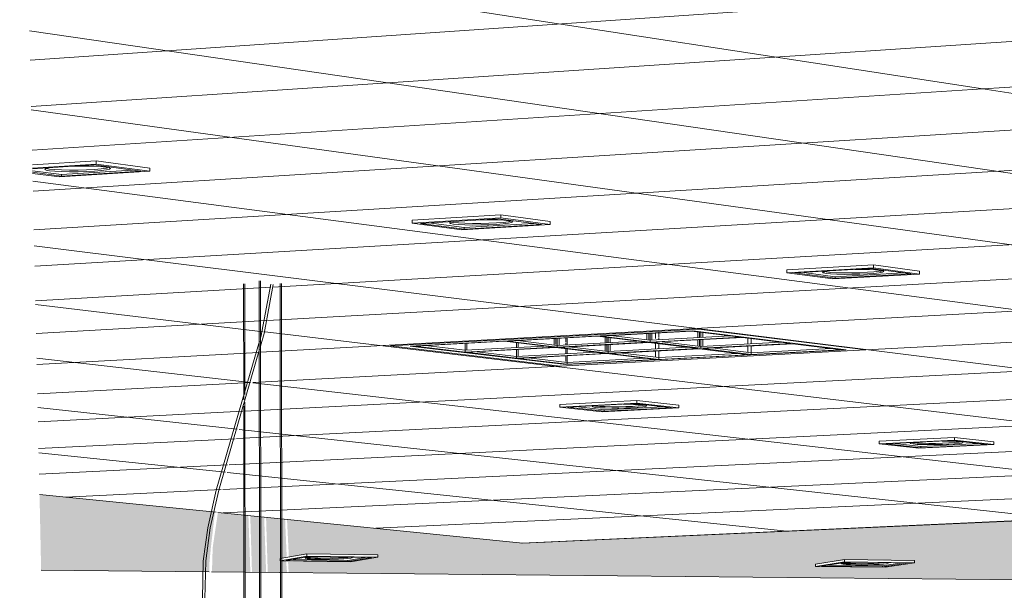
# Model space of a CAD drawing. Header units: metres. Extents: x -32 to 90, y -28 to 32.
# Tile 108 of 148: x 90.07331 to 90.07523, y 1.77911 to 1.78022. Entities that reach past the tile are written whole.
import ezdxf

# ---------------------------------------------------------------- set-up
doc = ezdxf.new("R2010")
doc.units = ezdxf.units.M
for name, color, linetype, lineweight in [('A-CLNG', 13, 'Continuous', 18), ('A-CLNG-PATT', 13, 'Continuous', 35), ('E-LITE-EQPM', 33, 'Continuous', 18)]:
    doc.layers.add(name, color=color, linetype=linetype, lineweight=lineweight)

# ---------------------------------------------------------------- blocks, each defined once
blk = doc.blocks.new('FP_67-3-RESTAURANTE- ÁREA DE REFEIÇÃO AMPLIADA')
at = {"layer": 'A-CLNG-PATT', "lineweight": 18}
for p, q in [((3.3229944, 1.7800884), (3.3211335, 1.7803746)), ((3.3211385, 1.7801444), (3.3229616, 1.7802695)), ((3.3240096, 1.7797845), (3.3211372, 1.7802019)), ((3.3211404, 1.780054), (3.3233728, 1.7802023)), ((3.3211422, 1.779969), (3.3229944, 1.7800884)), ((3.3211439, 1.7798891), (3.3239995, 1.7800677)), ((3.3240144, 1.7796515), (3.3211405, 1.7800473)), ((3.3211455, 1.7798137), (3.3240024, 1.7799873)), ((3.321147, 1.7797425), (3.3240051, 1.7799113)), ((3.3240186, 1.7795319), (3.3211435, 1.7799081)), ((3.3216109, 1.7797018), (3.3240077, 1.7798395)), ((3.3240225, 1.7794236), (3.3211462, 1.7797822)), ((3.3216005, 1.7796366), (3.3240101, 1.7797714)), ((3.3211485, 1.7796752), (3.3216074, 1.7797016)), ((3.3215872, 1.7795747), (3.3240124, 1.7797069)), ((3.3215923, 1.7796148), (3.3211486, 1.7796676)), ((3.3227668, 1.7795792), (3.3240146, 1.7796455)), ((3.3211498, 1.7796114), (3.3215972, 1.7796365)), ((3.3231442, 1.7794301), (3.3215961, 1.7796144)), ((3.3215563, 1.7794597), (3.3240167, 1.7795872)), ((3.3211511, 1.7795509), (3.3215831, 1.7795745)), ((3.3215679, 1.7795155), (3.3211509, 1.779563)), ((3.3215721, 1.7795158), (3.3221711, 1.7795476)), ((3.3211523, 1.7794935), (3.3215679, 1.7795155)), ((3.3231229, 1.7793384), (3.3215719, 1.7795151)), ((3.3215404, 1.7794062), (3.3231537, 1.7794879)), ((3.3215416, 1.7794247), (3.3211529, 1.7794671)), ((3.3211535, 1.7794388), (3.3215526, 1.7794595)), ((3.3215263, 1.7793554), (3.3231443, 1.7794354)), ((3.3231016, 1.7792544), (3.3215458, 1.7794242)), ((3.3211546, 1.7793867), (3.3215374, 1.7794061)), ((3.3215188, 1.7793407), (3.3211548, 1.7793788)), ((3.3215135, 1.7793069), (3.3231347, 1.7793852)), ((3.3211557, 1.7793371), (3.3215227, 1.7793552)), ((3.3215143, 1.7792613), (3.3231226, 1.7793372)), ((3.322613, 1.779226), (3.3215223, 1.7793403)), ((3.3212079, 1.7792922), (3.3215102, 1.7793068)), ((3.3218117, 1.7792313), (3.3231119, 1.7792914))]:
    blk.add_line(p, q, dxfattribs=at)

msp = doc.modelspace()

# ---------------------------------------------------------------- hatches: boundary and pattern name
at = {"layer": 'A-CLNG-PATT'}
h = msp.add_hatch(color=256, dxfattribs=at)
h.paths.add_polyline_path([(90.0762221, 1.7791209), (90.0762152, 1.7792668), (90.076169, 1.7792688), (90.0761683, 1.7792696), (90.076177, 1.7792713), (90.0762167, 1.7792737), (90.0762161, 1.7792897), (90.0760226, 1.7792809), (90.0760282, 1.7791588), (90.0760849, 1.779156), (90.076085, 1.7791536), (90.0760274, 1.7791448), (90.0760294, 1.7791229), (90.0762141, 1.779121)], flags=0)
h.paths.add_polyline_path([(90.076026, 1.7791229), (90.0760232, 1.7791448), (90.0759953, 1.7791448), (90.0759973, 1.7791232), (90.0760259, 1.7791229)], flags=0)
h.paths.add_polyline_path([(90.0759939, 1.7791232), (90.0759916, 1.7791453), (90.0759636, 1.7791448), (90.0759657, 1.7791235), (90.0759938, 1.7791232)], flags=0)
h.paths.add_polyline_path([(90.0759622, 1.7791235), (90.07596, 1.7791457), (90.0759439, 1.7791448), (90.0759407, 1.7791237), (90.0759621, 1.7791235)], flags=0)
h.paths.add_polyline_path([(90.075936, 1.7791238), (90.0759399, 1.779146), (90.0758894, 1.7791471), (90.0758893, 1.7791511), (90.0759445, 1.7791599), (90.0759587, 1.7792257), (90.0759556, 1.7792779), (90.0753749, 1.7792516), (90.0753799, 1.7791294), (90.0759332, 1.7791238)], flags=0)
h.paths.add_polyline_path([(90.0753766, 1.7791294), (90.0753714, 1.7792515), (90.0753404, 1.7792501), (90.0753453, 1.7791297), (90.0753765, 1.7791294)], flags=0)
h.paths.add_polyline_path([(90.075342, 1.7791298), (90.0753369, 1.7792499), (90.075309, 1.7792487), (90.0753138, 1.7791301), (90.0753419, 1.7791298)], flags=0)
h.paths.add_polyline_path([(90.0753105, 1.7791301), (90.0753055, 1.7792485), (90.0752922, 1.7792458), (90.0752695, 1.7791494), (90.075268, 1.7791305), (90.0753104, 1.7791301)], flags=0)
h.paths.add_polyline_path([(90.0752626, 1.7791306), (90.0752809, 1.7792134), (90.0752881, 1.7792477), (90.0742851, 1.7792026), (90.0738276, 1.7792487), (90.0738313, 1.7791752), (90.0738717, 1.7791812), (90.0740043, 1.7791783), (90.0740033, 1.7791747), (90.0739431, 1.779166), (90.0738296, 1.7791659), (90.0738309, 1.779145), (90.075261, 1.7791306)], flags=0)
h.paths.add_polyline_path([(90.0738277, 1.779145), (90.0738258, 1.7791676), (90.0738143, 1.7791685), (90.0738147, 1.7791724), (90.073827, 1.7791764), (90.0738239, 1.7792491), (90.0737868, 1.7792529), (90.0737901, 1.7791454), (90.0738275, 1.779145)], flags=0)
h.paths.add_polyline_path([(90.0737869, 1.7791454), (90.0737831, 1.7792532), (90.073756, 1.779256), (90.0737594, 1.7791457), (90.0737867, 1.7791454)], flags=0)
h.paths.add_polyline_path([(90.0737562, 1.7791457), (90.0737524, 1.7792563), (90.073693, 1.779262), (90.0736828, 1.7791937), (90.0736814, 1.7791465), (90.0737561, 1.7791457)], flags=0)
h.paths.add_polyline_path([(90.073676, 1.7791466), (90.0736763, 1.7791623), (90.0736795, 1.7791959), (90.0736873, 1.7792629), (90.0733454, 1.7792974), (90.0733485, 1.7791498), (90.0736759, 1.7791466)], flags=0)
h.paths.add_polyline_path([(90.0760216, 1.7791504), (90.076025, 1.7791526), (90.0760235, 1.7791532), (90.0760224, 1.779151), (90.0760217, 1.7791505)], flags=0)
h.paths.add_polyline_path([(90.0759576, 1.7791508), (90.0759563, 1.779152), (90.0759553, 1.7791508)], flags=0)
h.paths.add_polyline_path([(90.0760271, 1.7791512), (90.0760302, 1.7791537), (90.0760271, 1.7791517), (90.0760271, 1.7791514)], flags=0)
h.paths.add_polyline_path([(90.0759423, 1.7791512), (90.0759408, 1.7791526), (90.0759415, 1.7791514)], flags=0)
h.paths.add_polyline_path([(90.0749931, 1.7791553), (90.0748575, 1.7791576), (90.0748574, 1.7791616), (90.0749257, 1.7791704), (90.0750503, 1.7791667), (90.0750492, 1.779164), (90.0749966, 1.7791559)], flags=0)
h.paths.add_polyline_path([(90.0760248, 1.7791589), (90.0760192, 1.7792808), (90.0759906, 1.7792795), (90.0759961, 1.7791593), (90.0760247, 1.7791589)], flags=0)
h.paths.add_polyline_path([(90.0759926, 1.7791593), (90.0759872, 1.7792793), (90.0759755, 1.7792777), (90.0759614, 1.7792085), (90.0759645, 1.7791597), (90.0759926, 1.7791593)], flags=0)
h.paths.add_polyline_path([(90.0759475, 1.7791595), (90.075961, 1.7791599), (90.0759581, 1.7792032), (90.0759476, 1.7791599)], flags=0)
h.paths.add_polyline_path([(90.0749255, 1.7791613), (90.0749244, 1.7791625), (90.0749193, 1.7791614)], flags=0)
h.paths.add_polyline_path([(90.0739382, 1.7791717), (90.0739526, 1.7791749), (90.0739462, 1.7791744), (90.0739462, 1.7791744), (90.0739382, 1.7791717)], flags=0)
h.paths.add_polyline_path([(90.0738735, 1.7791721), (90.0738719, 1.7791736), (90.0738719, 1.7791721)], flags=0)
h.paths.add_polyline_path([(90.0687592, 1.7792012), (90.0702179, 1.7792768), (90.0702158, 1.7793274), (90.0690687, 1.7792664), (90.062775, 1.7797824), (90.0627724, 1.7797007), (90.0682171, 1.7792687), (90.0681843, 1.7792664), (90.0680632, 1.7792086), (90.0686687, 1.7792022)], flags=0)
h.paths.add_polyline_path([(90.0742928, 1.7792027), (90.0742928, 1.7792027), (90.0746553, 1.7792157)], flags=0)
h.paths.add_polyline_path([(90.0759608, 1.7792271), (90.0759728, 1.7792787), (90.0759591, 1.7792781), (90.0759605, 1.7792345)], flags=0)
h.paths.add_polyline_path([(90.0676226, 1.7841767), (90.0676291, 1.7841745), (90.0676592, 1.784164), (90.0676152, 1.7841555), (90.0676218, 1.7841745)], flags=0)
h.paths.add_polyline_path([(90.0670461, 1.7820176), (90.0670217, 1.782024), (90.0670499, 1.7820277), (90.0670465, 1.7820187)], flags=0)
h.paths.add_polyline_path([(90.0738675, 1.7807944), (90.0738561, 1.7807979), (90.0738811, 1.7808), (90.0738689, 1.780795)], flags=0)
h.paths.add_polyline_path([(90.0806436, 1.7807081), (90.0806545, 1.7807052), (90.0806375, 1.7807061), (90.0806434, 1.780708)], flags=0)
h.paths.add_polyline_path([(90.0784705, 1.7797032), (90.0796536, 1.7797645), (90.079651, 1.7798138), (90.0796012, 1.779813), (90.0795392, 1.7798257), (90.0795389, 1.7798303), (90.0796497, 1.779837), (90.0796394, 1.7800317), (90.079549, 1.7800497), (90.0811108, 1.78014), (90.0814357, 1.780065), (90.0944181, 1.7807934), (90.0944041, 1.7809086), (90.0930034, 1.7808276), (90.0930354, 1.7808263), (90.0929389, 1.7808208), (90.0929093, 1.7809789), (90.0930028, 1.7808276), (90.091475, 1.7898605), (90.0861505, 1.7898605), (90.091501, 1.7808153), (90.0836317, 1.7803506), (90.0529891, 1.7898605), (90.0492314, 1.7898605), (90.0487053, 1.7845891), (90.0579768, 1.7830747), (90.0580085, 1.7836382), (90.0530206, 1.7845326), (90.0589096, 1.7864978), (90.0676226, 1.7841767), (90.0628847, 1.7832761), (90.0628533, 1.7822781), (90.0702076, 1.7810769), (90.0702041, 1.7814513), (90.0670461, 1.7820176), (90.0728379, 1.7827874), (90.0763095, 1.7818626), (90.0732972, 1.7815548), (90.0733183, 1.7805688), (90.0761872, 1.7801002), (90.0761767, 1.780396), (90.0761138, 1.7803916), (90.0738746, 1.780795), (90.078787, 1.7812026), (90.0806434, 1.780708), (90.0784306, 1.7805535), (90.0784695, 1.7797236)], flags=0)
h.paths.add_polyline_path([(90.0796104, 1.7798228), (90.0796083, 1.7798255), (90.0796084, 1.7798235), (90.0796104, 1.7798228)], flags=0)
h.paths.add_polyline_path([(90.0790449, 1.7799146), (90.0789694, 1.7799284), (90.0789691, 1.7799347), (90.0791778, 1.7799443), (90.0792441, 1.7799319), (90.0792444, 1.7799257), (90.0790526, 1.779915)], flags=0)
h.paths.add_polyline_path([(90.0790444, 1.7799267), (90.0790421, 1.7799296), (90.0790416, 1.7799276), (90.0790444, 1.7799267)], flags=0)
h.paths.add_polyline_path([(90.0791676, 1.7799296), (90.0791726, 1.7799326), (90.0791674, 1.7799321), (90.0791675, 1.7799298)], flags=0)
h.paths.add_polyline_path([(90.0578091, 1.7800944), (90.0578144, 1.7801891), (90.0483437, 1.7809655), (90.0483318, 1.7808462), (90.0577906, 1.7800959)], flags=0)
h.paths.add_polyline_path([(90.081795, 1.7800995), (90.0817295, 1.7801152), (90.081729, 1.7801219), (90.0819568, 1.7801345), (90.0820203, 1.7801188), (90.0820207, 1.7801121), (90.081805, 1.7801)], flags=0)
h.paths.add_polyline_path([(90.0818044, 1.780113), (90.0818022, 1.780115), (90.081803, 1.7801137), (90.0818043, 1.7801131)], flags=0)
h.paths.add_polyline_path([(90.0819464, 1.780118), (90.0819463, 1.7801207), (90.0819463, 1.7801184), (90.0819463, 1.7801181)], flags=0)
h.paths.add_polyline_path([(90.0830324, 1.780169), (90.0829722, 1.7801871), (90.0829719, 1.7801925), (90.0832099, 1.780206), (90.0832689, 1.7801892), (90.0832694, 1.7801824), (90.0830435, 1.7801697)], flags=0)
h.paths.add_polyline_path([(90.0830466, 1.7801832), (90.0830443, 1.7801847), (90.0830463, 1.7801834), (90.0830466, 1.7801832)], flags=0)
h.paths.add_polyline_path([(90.0831943, 1.7801884), (90.0831958, 1.7801911), (90.0831942, 1.7801901), (90.0831943, 1.7801885)], flags=0)
h.paths.add_polyline_path([(90.0843319, 1.7802421), (90.0842778, 1.780261), (90.0842774, 1.7802666), (90.0845276, 1.7802808), (90.0845804, 1.7802631), (90.0845809, 1.7802561), (90.0843442, 1.7802428)], flags=0)
h.paths.add_polyline_path([(90.0845052, 1.7802624), (90.0845073, 1.7802658), (90.084505, 1.7802641), (90.0845052, 1.7802625)], flags=0)
h.paths.add_polyline_path([(90.0793279, 1.7802769), (90.0792436, 1.7802968), (90.0792433, 1.7803019), (90.0794724, 1.7803164), (90.0795557, 1.7802984), (90.079556, 1.7802913), (90.0793369, 1.7802775)], flags=0)
h.paths.add_polyline_path([(90.0793284, 1.7802921), (90.0793281, 1.780295), (90.0793249, 1.7802933), (90.0793284, 1.7802921)], flags=0)
h.paths.add_polyline_path([(90.0856983, 1.780319), (90.0856509, 1.7803388), (90.0856505, 1.7803445), (90.0859138, 1.7803594), (90.0859598, 1.7803391), (90.0859603, 1.7803337), (90.0857118, 1.7803197)], flags=0)
h.paths.add_polyline_path([(90.0858839, 1.7803402), (90.0858877, 1.7803437), (90.0858836, 1.7803433), (90.0858838, 1.7803403)], flags=0)
h.paths.add_polyline_path([(90.0761229, 1.780389), (90.0761138, 1.7803916), (90.0761298, 1.7803894)], flags=0)
h.paths.add_polyline_path([(90.08117, 1.7803926), (90.0810937, 1.780414), (90.0810934, 1.7804192), (90.0813406, 1.7804349), (90.0814157, 1.780414), (90.081416, 1.7804081), (90.0811807, 1.7803933)], flags=0)
h.paths.add_polyline_path([(90.0871368, 1.7803999), (90.087097, 1.7804207), (90.0870965, 1.7804266), (90.0873746, 1.780442), (90.0874122, 1.7804228), (90.0874129, 1.7804154), (90.0871516, 1.7804007)], flags=0)
h.paths.add_polyline_path([(90.0811779, 1.7804088), (90.0811757, 1.7804119), (90.0811758, 1.7804098), (90.0811779, 1.7804088)], flags=0)
h.paths.add_polyline_path([(90.0886533, 1.7804851), (90.088622, 1.7805071), (90.0886214, 1.7805131), (90.0889143, 1.7805297), (90.0889438, 1.7805091), (90.0889446, 1.7805015), (90.0886696, 1.7804861)], flags=0)
h.paths.add_polyline_path([(90.0902544, 1.7805752), (90.0902324, 1.7805995), (90.0902319, 1.7806045), (90.0905415, 1.780622), (90.0905613, 1.7806003), (90.0905622, 1.7805925), (90.0902723, 1.7805762)], flags=0)
h.paths.add_polyline_path([(90.0919473, 1.7806704), (90.091936, 1.7806949), (90.0919353, 1.7807012), (90.0922637, 1.7807182), (90.092273, 1.7806887), (90.091967, 1.7806715)], flags=0)
h.paths.add_polyline_path([(90.0920066, 1.7806875), (90.0920046, 1.780691), (90.0920028, 1.780689), (90.0920066, 1.7806875)], flags=0)
h.paths.add_polyline_path([(90.0922038, 1.7806987), (90.092206, 1.7807009), (90.0922036, 1.7807004), (90.0922037, 1.7806992)], flags=0)
h.paths.add_polyline_path([(90.0937401, 1.7807712), (90.0937395, 1.780792), (90.0937413, 1.7808037), (90.0940877, 1.7808228), (90.0940876, 1.7808068), (90.0940854, 1.7807906), (90.0937438, 1.7807714)], flags=0)
h.paths.add_polyline_path([(90.0938083, 1.7807893), (90.0938061, 1.7807918), (90.0938049, 1.7807909), (90.0938082, 1.7807893)], flags=0)
h.paths.add_polyline_path([(90.0940173, 1.7808011), (90.0940193, 1.7808042), (90.094017, 1.7808039), (90.0940172, 1.7808018)], flags=0)
h.paths.add_polyline_path([(90.078787, 1.7812026), (90.0787358, 1.7812033), (90.0787729, 1.7812064)], flags=0)
h.paths.add_polyline_path([(90.0748652, 1.7812214), (90.0747199, 1.7812522), (90.0747197, 1.7812615), (90.074993, 1.7812867), (90.075137, 1.7812555), (90.0751373, 1.7812462), (90.0748688, 1.7812218)], flags=0)
h.paths.add_polyline_path([(90.0748347, 1.7812488), (90.0748326, 1.7812522), (90.0748332, 1.7812507), (90.0748347, 1.7812488)], flags=0)
h.paths.add_polyline_path([(90.0737543, 1.7812822), (90.0737543, 1.7812822), (90.0742408, 1.7812822)], flags=0)
h.paths.add_polyline_path([(90.0770854, 1.7814232), (90.0769508, 1.7814572), (90.0769504, 1.7814669), (90.0772525, 1.7814947), (90.0773856, 1.7814603), (90.077386, 1.7814505), (90.0770958, 1.7814241)], flags=0)
h.paths.add_polyline_path([(90.0762871, 1.7818532), (90.0763097, 1.7818626), (90.0763231, 1.7818568), (90.0762875, 1.7818532)], flags=0)
h.paths.add_polyline_path([(90.0649699, 1.7824747), (90.064677, 1.7825281), (90.0646773, 1.7825403), (90.0649563, 1.782584), (90.0652476, 1.7825298), (90.0652474, 1.7825176), (90.0650085, 1.7824807)], flags=0)
h.paths.add_polyline_path([(90.0728379, 1.7827874), (90.0727766, 1.7827904), (90.0728042, 1.782794)], flags=0)
h.paths.add_polyline_path([(90.0672662, 1.7828298), (90.0669783, 1.7828907), (90.0669784, 1.7829037), (90.0672992, 1.7829532), (90.067583, 1.7828917), (90.0675829, 1.7828787), (90.067268, 1.78283)], flags=0)
h.paths.add_polyline_path([(90.0698977, 1.7832366), (90.0696194, 1.7833069), (90.0696194, 1.7833208), (90.0699859, 1.7833787), (90.0702223, 1.7833184), (90.0702223, 1.7833174), (90.0702625, 1.783307), (90.070262, 1.783293), (90.0699032, 1.7832375)], flags=0)

# ---------------------------------------------------------------- linework, layer by layer
at = {"layer": 'A-CLNG', "lineweight": 9}
for p, q in [((90.0751833, 1.7800884), (90.0759356, 1.7801369)), ((90.0755602, 1.7800304), (90.0751833, 1.7800884)), ((90.0748759, 1.7797312), (90.0748732, 1.7797316)), ((90.0749893, 1.7797336), (90.0749833, 1.7797325)), ((90.074029, 1.7795871), (90.0746301, 1.7796198)), ((90.0746301, 1.7796198), (90.0749553, 1.7795793)), ((90.0743599, 1.7795477), (90.074029, 1.7795871)), ((90.0749553, 1.7795793), (90.0743599, 1.7795477)), ((90.0736896, 1.7792627), (90.0733454, 1.7792974)), ((90.0736931, 1.7792623), (90.0742869, 1.7792024)), ((90.0742851, 1.7792026), (90.0752899, 1.7792481)), ((90.0752898, 1.7792478), (90.0742869, 1.7792024)), ((90.0733485, 1.7791498), (90.073676, 1.7791466)), ((90.0736803, 1.7791465), (90.0752626, 1.7791306))]:
    msp.add_line(p, q, dxfattribs=at)
msp.add_polyline3d([(90.0741499, 1.7798277, 0), (90.0741499, 1.7798277, 0), (90.0741466, 1.7798282, 0)], dxfattribs=at)
at = {"layer": 'E-LITE-EQPM', "lineweight": 9}
for p, q in [((90.0759356, 1.7801369), (90.0751833, 1.7800884)), ((90.0751833, 1.7800884), (90.0755602, 1.7800304)), ((90.0733317, 1.7799402), (90.0734557, 1.7799481)), ((90.0734557, 1.7799481), (90.0735601, 1.7799341)), ((90.0734557, 1.7799417), (90.0734557, 1.7799481)), ((90.0734557, 1.7799417), (90.0733317, 1.7799338)), ((90.0733317, 1.7799326), (90.0734512, 1.7799402)), ((90.0733318, 1.7799289), (90.0733885, 1.7799214)), ((90.0733885, 1.7799214), (90.0735267, 1.7799301)), ((90.0734512, 1.7799402), (90.0735426, 1.779928)), ((90.0735602, 1.7799278), (90.0734557, 1.7799417)), ((90.0735602, 1.7799278), (90.0735601, 1.7799341)), ((90.0733885, 1.7799182), (90.0733318, 1.7799257)), ((90.0733319, 1.7799236), (90.0733841, 1.7799167)), ((90.0733841, 1.7799167), (90.0735602, 1.7799278)), ((90.0735426, 1.779928), (90.0733885, 1.7799182)), ((90.0733885, 1.7799214), (90.0733885, 1.7799182)), ((90.0740712, 1.7798324), (90.074244, 1.7798427)), ((90.074244, 1.7798366), (90.0740712, 1.7798263)), ((90.074088, 1.7798261), (90.0742392, 1.7798352)), ((90.0742392, 1.7798352), (90.0743236, 1.7798239)), ((90.074244, 1.7798427), (90.0743405, 1.7798298)), ((90.074244, 1.7798366), (90.074244, 1.7798427)), ((90.0743405, 1.7798238), (90.074244, 1.7798366)), ((90.0740712, 1.7798263), (90.0740712, 1.7798324)), ((90.0740712, 1.7798263), (90.0741681, 1.7798135)), ((90.0741728, 1.7798149), (90.074088, 1.7798261)), ((90.0741037, 1.7798271), (90.0741728, 1.779818)), ((90.0741681, 1.7798135), (90.0743405, 1.7798238)), ((90.0741728, 1.779818), (90.0743081, 1.779826)), ((90.0743236, 1.7798239), (90.0741728, 1.7798149)), ((90.0741728, 1.779818), (90.0741728, 1.7798149)), ((90.0743405, 1.7798238), (90.0743405, 1.7798298)), ((90.0748014, 1.7797355), (90.0749705, 1.7797451)), ((90.0749705, 1.7797392), (90.0748014, 1.7797296)), ((90.0748175, 1.7797294), (90.0749655, 1.7797378)), ((90.0749655, 1.7797378), (90.0750437, 1.7797274)), ((90.0749705, 1.7797451), (90.0750599, 1.7797331)), ((90.0749705, 1.7797451), (90.0749705, 1.7797392)), ((90.0750599, 1.7797273), (90.0749705, 1.7797392)), ((90.0748014, 1.7797296), (90.0748014, 1.7797355)), ((90.0748014, 1.7797296), (90.0748912, 1.7797178)), ((90.0748961, 1.7797191), (90.0748175, 1.7797294)), ((90.0748347, 1.7797301), (90.0748961, 1.779722)), ((90.0748912, 1.7797178), (90.0750599, 1.7797273)), ((90.0748961, 1.779722), (90.0750285, 1.7797295)), ((90.0750437, 1.7797274), (90.0748961, 1.7797191)), ((90.0748961, 1.7797191), (90.0748961, 1.779722)), ((90.0749833, 1.7797325), (90.0749893, 1.7797336)), ((90.0750599, 1.7797273), (90.0750599, 1.7797331)), ((90.0737433, 1.7794818), (90.0737431, 1.7797084)), ((90.0737455, 1.7797084), (90.0737457, 1.7794922)), ((90.0737749, 1.7783058), (90.0737736, 1.7797139)), ((90.0737759, 1.7797139), (90.0737772, 1.7783058)), ((90.0737764, 1.7796044), (90.0737964, 1.7797077)), ((90.0738157, 1.7783082), (90.0738143, 1.7797088)), ((90.0738167, 1.7797089), (90.073818, 1.7783081)), ((90.0746301, 1.7796198), (90.074029, 1.7795871)), ((90.0746185, 1.7796167), (90.0740677, 1.7795867)), ((90.0740677, 1.7795867), (90.0746185, 1.7796167)), ((90.0740677, 1.7795867), (90.0746185, 1.7796167)), ((90.0742574, 1.7795965), (90.0744326, 1.779606)), ((90.0743708, 1.7796032), (90.0743708, 1.7795951)), ((90.0743708, 1.7796032), (90.0743708, 1.7795951)), ((90.0743735, 1.7796033), (90.0743735, 1.7795951)), ((90.0744326, 1.779606), (90.0745291, 1.7795942)), ((90.0744389, 1.7796063), (90.0746157, 1.7796159)), ((90.0745354, 1.7795945), (90.0744389, 1.7796063)), ((90.0744475, 1.7796048), (90.0744475, 1.7795934)), ((90.0744509, 1.7795936), (90.0744509, 1.7796044)), ((90.0744537, 1.779604), (90.0744537, 1.7795938)), ((90.0744571, 1.7796037), (90.0744571, 1.7795939)), ((90.0744582, 1.7796075), (90.0745354, 1.779598)), ((90.0745354, 1.779598), (90.0744582, 1.7796075)), ((90.0745291, 1.779612), (90.0745291, 1.7795988)), ((90.0745325, 1.7795984), (90.0745325, 1.7796122)), ((90.0745353, 1.7796124), (90.0745354, 1.779598)), ((90.0745354, 1.779598), (90.0746921, 1.7796065)), ((90.0746921, 1.7796065), (90.0745354, 1.779598)), ((90.0747116, 1.779604), (90.0745354, 1.7795945)), ((90.0745388, 1.7795992), (90.0745388, 1.7796125)), ((90.0745388, 1.7795941), (90.074715, 1.7796036)), ((90.0745458, 1.7796132), (90.0745459, 1.7796018)), ((90.074552, 1.7796136), (90.074552, 1.7796045)), ((90.074552, 1.7796032), (90.074552, 1.7795992)), ((90.0746157, 1.7796159), (90.0747116, 1.779604)), ((90.0749169, 1.7795796), (90.0746185, 1.7796167)), ((90.0746185, 1.7796167), (90.0749169, 1.7795796)), ((90.0746185, 1.7796167), (90.0749169, 1.7795796)), ((90.0746279, 1.7796149), (90.0746279, 1.7796032)), ((90.0749553, 1.7795793), (90.0746301, 1.7796198)), ((90.0746313, 1.7796034), (90.0746313, 1.7796144)), ((90.0746342, 1.7796141), (90.0746342, 1.7796035)), ((90.0746376, 1.7796037), (90.0746376, 1.7796137)), ((90.074715, 1.7796036), (90.0748099, 1.7795918)), ((90.0747258, 1.7796028), (90.0747258, 1.7795909)), ((90.074029, 1.7795871), (90.0743599, 1.7795477)), ((90.0740677, 1.7795867), (90.0743709, 1.7795506)), ((90.0743709, 1.7795506), (90.0740677, 1.7795867)), ((90.0743709, 1.7795506), (90.0740677, 1.7795867)), ((90.0740774, 1.7795867), (90.0742512, 1.7795961)), ((90.0741748, 1.779575), (90.0740774, 1.7795867)), ((90.0740974, 1.7795878), (90.0741748, 1.7795785)), ((90.0741748, 1.7795785), (90.0740974, 1.7795878)), ((90.0741748, 1.7795927), (90.0741748, 1.7795785)), ((90.0741748, 1.7795785), (90.0743284, 1.7795868)), ((90.0743284, 1.7795868), (90.0741748, 1.7795785)), ((90.0743481, 1.7795844), (90.0741748, 1.779575)), ((90.0741783, 1.7795929), (90.0741783, 1.7795787)), ((90.0741783, 1.7795746), (90.0743516, 1.779584)), ((90.0742512, 1.7795961), (90.0743481, 1.7795844)), ((90.0743543, 1.7795847), (90.0742574, 1.7795965)), ((90.0742747, 1.7795937), (90.0742747, 1.7795841)), ((90.0742773, 1.7795976), (90.0743543, 1.7795882)), ((90.0743543, 1.7795882), (90.0742773, 1.7795976)), ((90.0742781, 1.7795933), (90.0742781, 1.7795843)), ((90.0743481, 1.7796017), (90.0743481, 1.779589)), ((90.0743516, 1.7795901), (90.0743516, 1.7796019)), ((90.0743516, 1.779584), (90.0744475, 1.7795724)), ((90.0743543, 1.779602), (90.0743543, 1.7795882)), ((90.0743543, 1.7795882), (90.0745095, 1.7795966)), ((90.0745095, 1.7795966), (90.0743543, 1.7795882)), ((90.0745291, 1.7795942), (90.0743543, 1.7795847)), ((90.0743543, 1.7795882), (90.0743543, 1.7795847)), ((90.0743578, 1.7796022), (90.0743578, 1.7795895)), ((90.0743578, 1.7795843), (90.0745325, 1.7795937)), ((90.0744537, 1.7795727), (90.0743578, 1.7795843)), ((90.0743708, 1.7795933), (90.0743708, 1.7795894)), ((90.0743708, 1.7795933), (90.0743708, 1.7795894)), ((90.0743735, 1.7795944), (90.0743736, 1.7795896)), ((90.0743776, 1.7795854), (90.0744537, 1.7795762)), ((90.0744537, 1.7795762), (90.0743776, 1.7795854)), ((90.0744475, 1.7795899), (90.0744475, 1.7795769)), ((90.0744509, 1.7795765), (90.0744509, 1.7795901)), ((90.0744537, 1.7795902), (90.0744537, 1.7795762)), ((90.0744537, 1.7795762), (90.0746084, 1.7795845)), ((90.0746084, 1.7795845), (90.0744537, 1.7795762)), ((90.0744571, 1.7795904), (90.0744571, 1.7795764)), ((90.0745325, 1.7795937), (90.074628, 1.779582)), ((90.0745354, 1.779598), (90.0745354, 1.7795945)), ((90.0746342, 1.7795824), (90.0745388, 1.7795941)), ((90.0745459, 1.7795927), (90.0745459, 1.7795813)), ((90.074552, 1.779592), (90.0745521, 1.7795816)), ((90.0745585, 1.7795952), (90.0746342, 1.7795859)), ((90.0746342, 1.7795859), (90.0745585, 1.7795952)), ((90.0746279, 1.7795997), (90.074628, 1.7795867)), ((90.0746313, 1.7795862), (90.0746313, 1.7795998)), ((90.0746342, 1.7796), (90.0746342, 1.7795859)), ((90.0746342, 1.7795859), (90.0747905, 1.7795943)), ((90.0747905, 1.7795943), (90.0746342, 1.7795859)), ((90.0748099, 1.7795918), (90.0746342, 1.7795824)), ((90.0746342, 1.7795859), (90.0746342, 1.7795824)), ((90.0746376, 1.7795861), (90.0746376, 1.7796002)), ((90.0746376, 1.779582), (90.0748133, 1.7795914)), ((90.0746569, 1.7795831), (90.074732, 1.7795739)), ((90.074732, 1.7795739), (90.0746569, 1.7795831)), ((90.0747258, 1.7795874), (90.0747258, 1.7795746)), ((90.074732, 1.779602), (90.074732, 1.7795913)), ((90.074732, 1.7795878), (90.074732, 1.7795739)), ((90.0748133, 1.7795914), (90.0749072, 1.7795797)), ((90.0741748, 1.7795785), (90.0741748, 1.779575)), ((90.0742747, 1.7795631), (90.0741783, 1.7795746)), ((90.0741978, 1.7795758), (90.0742747, 1.7795666)), ((90.0742747, 1.7795666), (90.0741978, 1.7795758)), ((90.0742747, 1.7795806), (90.0742747, 1.7795666)), ((90.0742747, 1.7795666), (90.0744279, 1.7795748)), ((90.0744279, 1.7795748), (90.0742747, 1.7795666)), ((90.0744475, 1.7795724), (90.0742747, 1.7795631)), ((90.0742747, 1.7795666), (90.0742747, 1.7795631)), ((90.0742781, 1.7795808), (90.0742781, 1.7795668)), ((90.0742782, 1.7795627), (90.0744509, 1.779572)), ((90.0743599, 1.7795477), (90.0749553, 1.7795793)), ((90.0743708, 1.7795821), (90.0743708, 1.7795719)), ((90.0743708, 1.7795821), (90.0743708, 1.7795719)), ((90.0743708, 1.7795684), (90.0743709, 1.7795566)), ((90.0743708, 1.7795684), (90.0743709, 1.7795566)), ((90.0743709, 1.7795506), (90.0749169, 1.7795796)), ((90.0749169, 1.7795796), (90.0743709, 1.7795506)), ((90.0749169, 1.7795796), (90.0743709, 1.7795506)), ((90.0743736, 1.7795817), (90.0743736, 1.779572)), ((90.0743736, 1.7795686), (90.0743736, 1.7795548)), ((90.0744509, 1.779572), (90.0745459, 1.7795605)), ((90.074628, 1.779582), (90.0744537, 1.7795727)), ((90.0744537, 1.7795762), (90.0744537, 1.7795727)), ((90.0744571, 1.7795723), (90.0746314, 1.7795816)), ((90.0745521, 1.7795608), (90.0744571, 1.7795723)), ((90.0744765, 1.7795734), (90.0745521, 1.7795643)), ((90.0745521, 1.7795643), (90.0744765, 1.7795734)), ((90.0745459, 1.7795778), (90.0745459, 1.779565)), ((90.0745521, 1.7795781), (90.0745521, 1.7795643)), ((90.0745521, 1.7795643), (90.0747063, 1.7795725)), ((90.0747063, 1.7795725), (90.0745521, 1.7795643)), ((90.0747258, 1.77957), (90.0745521, 1.7795608)), ((90.0745521, 1.7795643), (90.0745521, 1.7795608)), ((90.0746314, 1.7795816), (90.0747258, 1.77957)), ((90.074732, 1.7795704), (90.0746376, 1.779582)), ((90.074732, 1.7795739), (90.0748878, 1.7795822)), ((90.0748878, 1.7795822), (90.074732, 1.7795739)), ((90.0749072, 1.7795797), (90.074732, 1.7795704)), ((90.074732, 1.7795739), (90.074732, 1.7795704)), ((90.0743736, 1.7795513), (90.0742782, 1.7795627)), ((90.074298, 1.7795638), (90.0743736, 1.7795548)), ((90.0743736, 1.7795548), (90.074298, 1.7795638)), ((90.0743736, 1.7795548), (90.0745263, 1.7795629)), ((90.0745263, 1.7795629), (90.0743736, 1.7795548)), ((90.0745459, 1.7795605), (90.0743736, 1.7795513)), ((90.0743736, 1.7795548), (90.0743736, 1.7795513)), ((90.0737441, 1.7785942), (90.0737433, 1.7794697)), ((90.0737457, 1.7794774), (90.0737465, 1.7785775)), ((90.0743595, 1.7794731), (90.0745091, 1.7794808)), ((90.0745091, 1.7794755), (90.0743595, 1.7794679)), ((90.0743595, 1.7794731), (90.0743595, 1.7794679)), ((90.074374, 1.7794678), (90.0745049, 1.7794745)), ((90.0743897, 1.7794686), (90.0744459, 1.7794621)), ((90.0744459, 1.7794621), (90.0745611, 1.779468)), ((90.0745049, 1.7794745), (90.0745766, 1.7794661)), ((90.0745091, 1.7794808), (90.074591, 1.7794713)), ((90.0745091, 1.7794808), (90.0745091, 1.7794755)), ((90.074591, 1.779466), (90.0745091, 1.7794755)), ((90.074591, 1.779466), (90.074591, 1.7794713)), ((90.0743595, 1.7794679), (90.0744418, 1.7794584)), ((90.0744459, 1.7794595), (90.074374, 1.7794678)), ((90.0744418, 1.7794584), (90.074591, 1.779466)), ((90.0745766, 1.7794661), (90.0744459, 1.7794595)), ((90.0744459, 1.7794621), (90.0744459, 1.7794595)), ((90.0749815, 1.7794014), (90.0751284, 1.7794086)), ((90.0751284, 1.7794035), (90.0749815, 1.7793963)), ((90.0749815, 1.7794014), (90.0749815, 1.7793963)), ((90.0749815, 1.7793963), (90.0750586, 1.7793875)), ((90.0749955, 1.7793962), (90.075124, 1.7794025)), ((90.0750629, 1.7793885), (90.0749955, 1.7793962)), ((90.0750129, 1.7793968), (90.0750629, 1.779391)), ((90.0750586, 1.7793875), (90.0752051, 1.7793946)), ((90.0750629, 1.779391), (90.075176, 1.7793965)), ((90.0751912, 1.7793947), (90.0750629, 1.7793885)), ((90.075124, 1.7794025), (90.0751912, 1.7793947)), ((90.0751284, 1.7794086), (90.0752051, 1.7793997)), ((90.0751284, 1.7794086), (90.0751284, 1.7794035)), ((90.0752051, 1.7793946), (90.0751284, 1.7794035)), ((90.0752051, 1.7793946), (90.0752051, 1.7793997)), ((90.0750629, 1.779391), (90.0750629, 1.7793885)), ((90.0738142, 1.7791723), (90.0738664, 1.7791813)), ((90.0738664, 1.7791813), (90.0740043, 1.7791794)), ((90.0738664, 1.7791813), (90.0738664, 1.7791767)), ((90.0738664, 1.7791767), (90.0738142, 1.7791678)), ((90.0738142, 1.7791678), (90.0738142, 1.7791723)), ((90.0738142, 1.7791678), (90.0739515, 1.7791659)), ((90.0738261, 1.7791682), (90.0738717, 1.779176)), ((90.0739462, 1.7791666), (90.0738261, 1.7791682)), ((90.0738399, 1.7791703), (90.0739462, 1.7791688)), ((90.0740043, 1.7791748), (90.0738664, 1.7791767)), ((90.0738672, 1.7791722), (90.0738735, 1.7791721)), ((90.0738735, 1.7791721), (90.0738672, 1.7791722)), ((90.0738717, 1.779176), (90.0739924, 1.7791744)), ((90.0739462, 1.7791688), (90.0739801, 1.7791746)), ((90.0739924, 1.7791744), (90.0739462, 1.7791666)), ((90.0739462, 1.7791688), (90.0739462, 1.7791666)), ((90.0739515, 1.7791659), (90.0740043, 1.7791748)), ((90.0740043, 1.7791794), (90.0740043, 1.7791748)), ((90.0748574, 1.7791616), (90.0749141, 1.7791705)), ((90.0749141, 1.779166), (90.0748574, 1.7791571)), ((90.0748574, 1.7791571), (90.0748574, 1.7791616)), ((90.0748694, 1.7791576), (90.0749191, 1.7791653)), ((90.0749111, 1.7791615), (90.0749255, 1.7791613)), ((90.0749255, 1.7791613), (90.0749111, 1.7791615)), ((90.0749141, 1.7791705), (90.0750503, 1.7791687)), ((90.0749141, 1.7791705), (90.0749141, 1.779166)), ((90.0750503, 1.7791641), (90.0749141, 1.779166)), ((90.0749191, 1.7791653), (90.0750382, 1.7791637)), ((90.074988, 1.7791582), (90.0750248, 1.7791639)), ((90.0750382, 1.7791637), (90.074988, 1.7791559)), ((90.0749929, 1.7791553), (90.0750503, 1.7791641)), ((90.0750503, 1.7791687), (90.0750503, 1.7791641)), ((90.0748574, 1.7791571), (90.0749929, 1.7791553)), ((90.074988, 1.7791559), (90.0748694, 1.7791576)), ((90.0748827, 1.7791596), (90.074988, 1.7791582)), ((90.074988, 1.7791582), (90.074988, 1.7791559))]:
    msp.add_line(p, q, dxfattribs=at)
for points in [[(90.0734524, 1.779928, 0), (90.073437, 1.7799272, 0), (90.0734205, 1.7799268, 0), (90.0734039, 1.7799268, 0), (90.0733884, 1.7799271, 0), (90.0733751, 1.7799278, 0), (90.0733647, 1.7799288, 0), (90.0733581, 1.7799301, 0), (90.0733557, 1.7799315, 0), (90.0733576, 1.7799329, 0), (90.0733638, 1.7799343, 0), (90.073368, 1.779935, 0)], [(90.0733581, 1.7799332, 0), (90.0733647, 1.779932, 0), (90.073375, 1.779931, 0), (90.0733884, 1.7799303, 0), (90.0734039, 1.77993, 0), (90.0734205, 1.77993, 0), (90.073437, 1.7799304, 0), (90.0734524, 1.7799312, 0)], [(90.0734524, 1.7799312, 0), (90.073437, 1.7799304, 0), (90.0734205, 1.77993, 0), (90.0734039, 1.77993, 0), (90.0733884, 1.7799303, 0), (90.073375, 1.779931, 0), (90.0733647, 1.779932, 0), (90.0733581, 1.7799332, 0)], [(90.0734112, 1.7799377, 0), (90.0734189, 1.7799378, 0), (90.0734356, 1.7799379, 0), (90.0734511, 1.7799375, 0), (90.0734645, 1.7799368, 0), (90.0734749, 1.7799358, 0), (90.0734815, 1.7799346, 0), (90.0734838, 1.7799332, 0), (90.0734818, 1.7799317, 0), (90.0734756, 1.7799303, 0), (90.0734655, 1.779929, 0), (90.0734524, 1.779928, 0)], [(90.0734524, 1.7799312, 0), (90.0734655, 1.7799322, 0), (90.0734756, 1.7799335, 0), (90.0734816, 1.7799348, 0)], [(90.0734816, 1.7799348, 0), (90.0734756, 1.7799335, 0), (90.0734655, 1.7799322, 0), (90.0734524, 1.7799312, 0)], [(90.074204, 1.7798331, 0), (90.0742067, 1.7798331, 0), (90.0742227, 1.7798332, 0), (90.0742375, 1.7798329, 0), (90.0742502, 1.7798322, 0), (90.0742599, 1.7798313, 0), (90.0742658, 1.7798301, 0), (90.0742677, 1.7798288, 0), (90.0742654, 1.7798275, 0), (90.074259, 1.7798262, 0), (90.074249, 1.779825, 0), (90.0742361, 1.7798241, 0)], [(90.0742361, 1.7798241, 0), (90.0742211, 1.7798234, 0), (90.0742051, 1.779823, 0), (90.0741891, 1.7798229, 0), (90.0741743, 1.7798233, 0), (90.0741617, 1.7798239, 0), (90.074152, 1.7798248, 0), (90.074146, 1.779826, 0), (90.0741441, 1.7798273, 0), (90.0741464, 1.7798286, 0), (90.0741527, 1.7798299, 0), (90.0741527, 1.7798299, 0)], [(90.0741463, 1.7798289, 0), (90.074152, 1.7798279, 0), (90.0741617, 1.7798269, 0), (90.0741743, 1.7798263, 0), (90.0741891, 1.779826, 0), (90.0742051, 1.779826, 0), (90.0742211, 1.7798264, 0), (90.0742361, 1.7798271, 0)], [(90.0742361, 1.7798271, 0), (90.0742211, 1.7798264, 0), (90.0742051, 1.779826, 0), (90.0741891, 1.779826, 0), (90.0741743, 1.7798263, 0), (90.0741617, 1.7798269, 0), (90.074152, 1.7798279, 0), (90.0741463, 1.7798289, 0)], [(90.0741466, 1.7798282, 0), (90.0741499, 1.7798277, 0), (90.0741499, 1.7798277, 0)], [(90.0742361, 1.7798271, 0), (90.074249, 1.7798281, 0), (90.074259, 1.7798292, 0), (90.0742649, 1.7798304, 0)], [(90.0742649, 1.7798304, 0), (90.074259, 1.7798292, 0), (90.074249, 1.7798281, 0), (90.0742361, 1.7798271, 0)], [(90.0749586, 1.7797277, 0), (90.074944, 1.779727, 0), (90.0749285, 1.7797267, 0), (90.0749132, 1.7797266, 0), (90.074899, 1.7797269, 0), (90.074887, 1.7797275, 0), (90.074878, 1.7797284, 0), (90.0748725, 1.7797294, 0), (90.074871, 1.7797306, 0), (90.0748735, 1.7797319, 0), (90.0748793, 1.779733, 0)], [(90.0748732, 1.7797316, 0), (90.0748759, 1.7797312, 0), (90.0748759, 1.7797312, 0)], [(90.0748733, 1.7797321, 0), (90.074878, 1.7797313, 0), (90.074887, 1.7797304, 0), (90.074899, 1.7797298, 0), (90.0749132, 1.7797296, 0), (90.0749285, 1.7797296, 0), (90.074944, 1.7797299, 0), (90.0749586, 1.7797306, 0)], [(90.0749586, 1.7797306, 0), (90.074944, 1.7797299, 0), (90.0749285, 1.7797296, 0), (90.0749132, 1.7797296, 0), (90.074899, 1.7797298, 0), (90.074887, 1.7797304, 0), (90.074878, 1.7797313, 0), (90.0748733, 1.7797321, 0)], [(90.0749341, 1.7797361, 0), (90.0749482, 1.7797361, 0), (90.0749624, 1.7797358, 0), (90.0749745, 1.7797352, 0), (90.0749835, 1.7797344, 0), (90.074989, 1.7797333, 0), (90.0749904, 1.7797321, 0), (90.0749878, 1.7797308, 0), (90.0749813, 1.7797296, 0), (90.0749713, 1.7797286, 0), (90.0749586, 1.7797277, 0)], [(90.0749586, 1.7797306, 0), (90.0749713, 1.7797315, 0), (90.0749813, 1.7797326, 0), (90.0749874, 1.7797337, 0)], [(90.0749874, 1.7797337, 0), (90.0749813, 1.7797326, 0), (90.0749713, 1.7797315, 0), (90.0749586, 1.7797306, 0)], [(90.0737758, 1.7795868, 0), (90.0737829, 1.7796114, 0), (90.0738007, 1.779707, 0)], [(90.0737716, 1.7783293, 0), (90.0737481, 1.7785337, 0), (90.0737184, 1.7787272, 0), (90.0736787, 1.7789527, 0), (90.073663, 1.7790933, 0), (90.0736645, 1.7791672, 0), (90.0736732, 1.7792324, 0), (90.0736897, 1.779306, 0), (90.0737171, 1.7794, 0), (90.0737741, 1.7795965, 0)], [(90.073775, 1.7783412, 0), (90.0737528, 1.7785343, 0), (90.0737231, 1.7787279, 0), (90.0736834, 1.7789534, 0), (90.0736678, 1.779094, 0), (90.0736692, 1.7791676, 0), (90.073678, 1.7792325, 0), (90.0736946, 1.779306, 0), (90.0737221, 1.7794004, 0), (90.0737741, 1.779581, 0)], [(90.0745009, 1.7794666, 0), (90.074488, 1.7794661, 0), (90.0744742, 1.7794658, 0), (90.0744604, 1.7794658, 0), (90.0744477, 1.779466, 0), (90.0744369, 1.7794665, 0), (90.0744287, 1.7794672, 0), (90.0744236, 1.779468, 0), (90.0744221, 1.779469, 0), (90.0744241, 1.77947, 0), (90.0744268, 1.7794705, 0)], [(90.0744254, 1.7794703, 0), (90.0744287, 1.7794698, 0), (90.0744369, 1.7794691, 0), (90.0744477, 1.7794686, 0), (90.0744604, 1.7794684, 0), (90.0744742, 1.7794684, 0), (90.074488, 1.7794687, 0), (90.0745009, 1.7794692, 0)], [(90.0745009, 1.7794692, 0), (90.074488, 1.7794687, 0), (90.0744742, 1.7794684, 0), (90.0744604, 1.7794684, 0), (90.0744477, 1.7794686, 0), (90.0744369, 1.7794691, 0), (90.0744287, 1.7794698, 0), (90.0744254, 1.7794703, 0)], [(90.0744828, 1.7794734, 0), (90.0744902, 1.7794734, 0), (90.074503, 1.7794731, 0), (90.0745138, 1.7794727, 0), (90.0745221, 1.779472, 0), (90.0745271, 1.7794711, 0), (90.0745286, 1.7794702, 0), (90.0745265, 1.7794692, 0), (90.0745209, 1.7794682, 0), (90.0745121, 1.7794673, 0), (90.0745009, 1.7794666, 0)], [(90.0745009, 1.7794692, 0), (90.0745121, 1.7794699, 0), (90.0745209, 1.7794708, 0), (90.0745253, 1.7794715, 0)], [(90.0745253, 1.7794715, 0), (90.0745209, 1.7794708, 0), (90.0745121, 1.7794699, 0), (90.0745009, 1.7794692, 0)], [(90.0751174, 1.7793952, 0), (90.0751047, 1.7793948, 0), (90.0750913, 1.7793945, 0), (90.075078, 1.7793945, 0), (90.0750657, 1.7793947, 0), (90.0750554, 1.7793951, 0), (90.0750476, 1.7793958, 0), (90.0750429, 1.7793966, 0), (90.0750417, 1.7793975, 0), (90.075044, 1.7793984, 0), (90.075044, 1.7793984, 0)], [(90.0750476, 1.7793983, 0), (90.0750554, 1.7793977, 0), (90.0750657, 1.7793972, 0), (90.075078, 1.779397, 0), (90.0750913, 1.779397, 0), (90.0751047, 1.7793973, 0), (90.0751174, 1.7793978, 0)], [(90.0751174, 1.7793978, 0), (90.0751047, 1.7793973, 0), (90.0750913, 1.779397, 0), (90.075078, 1.779397, 0), (90.0750657, 1.7793972, 0), (90.0750554, 1.7793977, 0), (90.0750476, 1.7793983, 0), (90.0750476, 1.7793983, 0)], [(90.0751041, 1.7794016, 0), (90.0751088, 1.7794016, 0), (90.0751211, 1.7794014, 0), (90.0751315, 1.7794009, 0), (90.0751393, 1.7794003, 0), (90.0751439, 1.7793995, 0), (90.0751451, 1.7793986, 0), (90.0751428, 1.7793976, 0), (90.0751371, 1.7793967, 0), (90.0751284, 1.7793959, 0), (90.0751174, 1.7793952, 0)], [(90.0751174, 1.7793978, 0), (90.0751284, 1.7793984, 0), (90.0751371, 1.7793993, 0), (90.0751416, 1.7793999, 0)], [(90.0751416, 1.7793999, 0), (90.0751371, 1.7793993, 0), (90.0751284, 1.7793984, 0), (90.0751174, 1.7793978, 0)], [(90.0739521, 1.779173, 0), (90.0739464, 1.7791723, 0), (90.0739381, 1.7791717, 0), (90.0739279, 1.7791712, 0), (90.0739164, 1.7791708, 0), (90.0739044, 1.7791707, 0), (90.0738927, 1.7791708, 0), (90.0738822, 1.779171, 0), (90.0738734, 1.7791714, 0), (90.0738671, 1.779172, 0), (90.0738637, 1.7791727, 0), (90.0738633, 1.7791734, 0), (90.0738661, 1.7791741, 0)], [(90.0738661, 1.7791741, 0), (90.0738718, 1.7791749, 0), (90.07388, 1.7791755, 0), (90.0738876, 1.7791759, 0)], [(90.0738671, 1.7791743, 0), (90.0738734, 1.7791737, 0), (90.0738821, 1.7791733, 0), (90.0738927, 1.779173, 0), (90.0739044, 1.779173, 0), (90.0739164, 1.7791731, 0), (90.0739279, 1.7791734, 0), (90.0739381, 1.7791739, 0), (90.0739464, 1.7791745, 0), (90.0739504, 1.779175, 0)], [(90.0739504, 1.779175, 0), (90.0739464, 1.7791745, 0), (90.0739381, 1.7791739, 0), (90.0739279, 1.7791734, 0), (90.0739164, 1.7791731, 0), (90.0739044, 1.779173, 0), (90.0738927, 1.779173, 0), (90.0738821, 1.7791733, 0), (90.0738734, 1.7791737, 0), (90.0738671, 1.7791743, 0), (90.0738671, 1.7791743, 0)], [(90.0739522, 1.779175, 0), (90.0739546, 1.7791745, 0), (90.0739549, 1.7791737, 0), (90.0739521, 1.779173, 0)], [(90.0749961, 1.7791623, 0), (90.07499, 1.7791616, 0), (90.0749815, 1.779161, 0), (90.074971, 1.7791605, 0), (90.0749594, 1.7791602, 0), (90.0749474, 1.7791601, 0), (90.0749359, 1.7791601, 0), (90.0749255, 1.7791604, 0), (90.074917, 1.7791608, 0), (90.0749111, 1.7791613, 0), (90.074908, 1.779162, 0), (90.074908, 1.7791627, 0), (90.0749112, 1.7791635, 0)], [(90.0749112, 1.7791635, 0), (90.0749172, 1.7791642, 0), (90.0749258, 1.7791648, 0), (90.0749336, 1.7791652, 0)], [(90.0749112, 1.7791636, 0), (90.074917, 1.779163, 0), (90.0749255, 1.7791626, 0), (90.0749359, 1.7791624, 0), (90.0749474, 1.7791623, 0), (90.0749594, 1.7791625, 0), (90.074971, 1.7791628, 0), (90.0749815, 1.7791633, 0), (90.07499, 1.7791639, 0), (90.0749944, 1.7791643, 0)], [(90.0749944, 1.7791643, 0), (90.07499, 1.7791639, 0), (90.0749815, 1.7791633, 0), (90.074971, 1.7791628, 0), (90.0749594, 1.7791625, 0), (90.0749474, 1.7791623, 0), (90.0749359, 1.7791624, 0), (90.0749255, 1.7791626, 0), (90.074917, 1.779163, 0), (90.0749112, 1.7791636, 0)], [(90.0749973, 1.7791643, 0), (90.0749993, 1.7791638, 0), (90.0749993, 1.779163, 0), (90.0749961, 1.7791623, 0)]]:
    msp.add_polyline3d(points, dxfattribs=at)

# ---------------------------------------------------------------- block references
at = {"layer": 'A-CLNG'}
msp.add_blockref('FP_67-3-RESTAURANTE- ÁREA DE REFEIÇÃO AMPLIADA', (86.7521889, 0), dxfattribs=at)

doc.saveas('drawing.dxf')
